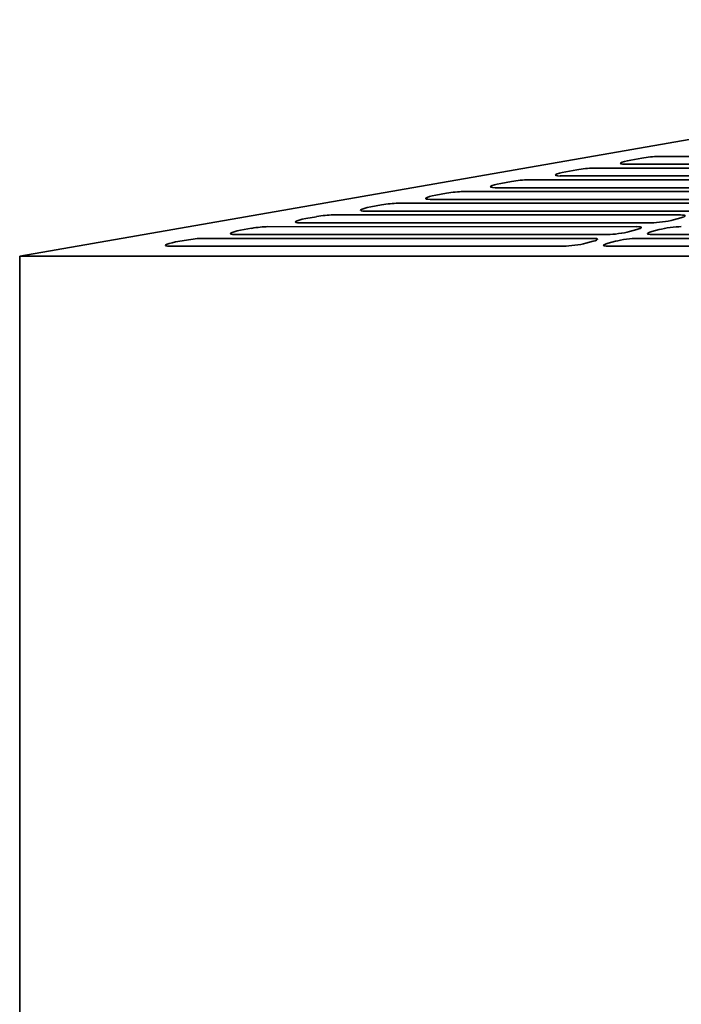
# Model space of a CAD drawing. Header units: millimetres. Extents: x 287 to 973, y 252 to 639.
# Tile 2 of 11: x 287 to 413, y 446 to 633. Entities that reach past the tile are written whole.
import ezdxf

# ---------------------------------------------------------------- set-up
doc = ezdxf.new("R2010")
doc.units = ezdxf.units.MM
doc.header["$LTSCALE"] = 3
doc.layers.add('Krawędzie widoczne(ISO)', color=7, linetype='Continuous', lineweight=35, true_color=0x262659)

msp = doc.modelspace()

# ---------------------------------------------------------------- linework, layer by layer
at = {"layer": 'Krawędzie widoczne(ISO)'}
for p, q in [((287.5, 588), (545.59, 633)), ((403.84, 606.26), (405.91, 606.63)), ((409.01, 606.95), (455, 606.95)), ((391.46, 604.03), (393.53, 604.4)), ((396.63, 604.72), (446.66, 604.72)), ((449.44, 605.46), (402.78, 605.46)), ((379.08, 601.81), (381.15, 602.18)), ((384.25, 602.49), (438.32, 602.49)), ((441.1, 603.23), (390.4, 603.24)), ((371.87, 600.27), (429.98, 600.26)), ((432.76, 601.01), (378.02, 601.01)), ((424.42, 598.78), (365.64, 598.78)), ((366.7, 599.58), (368.77, 599.95)), ((416.08, 596.55), (353.26, 596.55)), ((354.32, 597.35), (356.39, 597.72)), ((359.49, 598.04), (421.64, 598.04)), ((341.94, 595.12), (344.01, 595.49)), ((347.11, 595.81), (413.3, 595.81)), ((413.34, 595.25), (411.95, 594.88)), ((329.56, 592.9), (331.63, 593.27)), ((334.73, 593.59), (404.96, 593.58)), ((407.74, 594.32), (340.88, 594.33)), ((405, 593.03), (403.61, 592.65)), ((407.85, 592.65), (409.24, 593.03)), ((317.18, 590.67), (319.25, 591.04)), ((322.35, 591.36), (396.62, 591.35)), ((399.4, 592.1), (328.5, 592.1)), ((396.66, 590.8), (395.27, 590.43)), ((399.51, 590.43), (400.9, 590.8)), ((405.11, 591.35), (479.38, 591.35)), ((478.79, 592.09), (407.89, 592.1)), ((391.06, 589.87), (316.12, 589.87)), ((474.49, 589.87), (399.55, 589.87)), ((287.5, 379.6), (287.5, 588)), ((488.13, 588), (287.5, 588))]:
    msp.add_line(p, q, dxfattribs=at)
for centre, major_axis, start_param, end_param in [((404.86, 606.02), (-2.97, -0.4), 5.044383, 7.059671), ((406.93, 606.39), (2.97, 0.4), 0.776486, 1.902791), ((392.48, 603.79), (-2.97, -0.4), 5.044383, 7.059671), ((394.55, 604.16), (2.97, 0.4), 0.776486, 1.902791), ((382.17, 601.94), (2.97, 0.4), 0.776486, 1.902791), ((369.79, 599.71), (2.97, 0.4), 0.776486, 1.902791), ((380.1, 601.57), (-2.97, -0.4), 5.044383, 7.059671), ((367.72, 599.34), (-2.97, -0.4), 5.044383, 7.059671), ((355.34, 597.11), (-2.97, -0.4), 5.044383, 7.059671), ((357.41, 597.48), (2.97, 0.4), 0.776486, 1.902791), ((342.96, 594.88), (-2.97, -0.4), 5.044383, 7.059671), ((345.03, 595.26), (2.97, 0.4), 0.776486, 1.902791), ((409.83, 594.88), (-2.97, -0.4), 0.776486, 2.347282), ((411.22, 595.25), (2.97, 0.4), 5.488875, 7.059671), ((330.58, 592.66), (-2.97, -0.4), 5.044383, 7.059671), ((332.65, 593.03), (2.97, 0.4), 0.776486, 1.902791), ((401.49, 592.65), (-2.97, -0.4), 0.776486, 2.347282), ((402.88, 593.03), (2.97, 0.4), 5.488875, 7.059671), ((409.97, 592.65), (-2.97, -0.4), 5.488875, 7.059671), ((411.36, 593.03), (2.97, 0.4), 0.776486, 2.347282), ((318.2, 590.43), (-2.97, -0.4), 5.044383, 7.059671), ((320.27, 590.8), (2.97, 0.4), 0.776486, 1.902791), ((394.54, 590.8), (2.97, 0.4), 5.488875, 7.059671), ((403.02, 590.8), (2.97, 0.4), 0.776486, 2.347282), ((393.15, 590.43), (-2.97, -0.4), 0.776486, 2.347282), ((401.63, 590.43), (-2.97, -0.4), 5.488875, 7.059671)]:
    msp.add_ellipse(centre, major_axis=major_axis, ratio=0.131244, start_param=start_param, end_param=end_param, dxfattribs=at)

doc.saveas('drawing.dxf')
